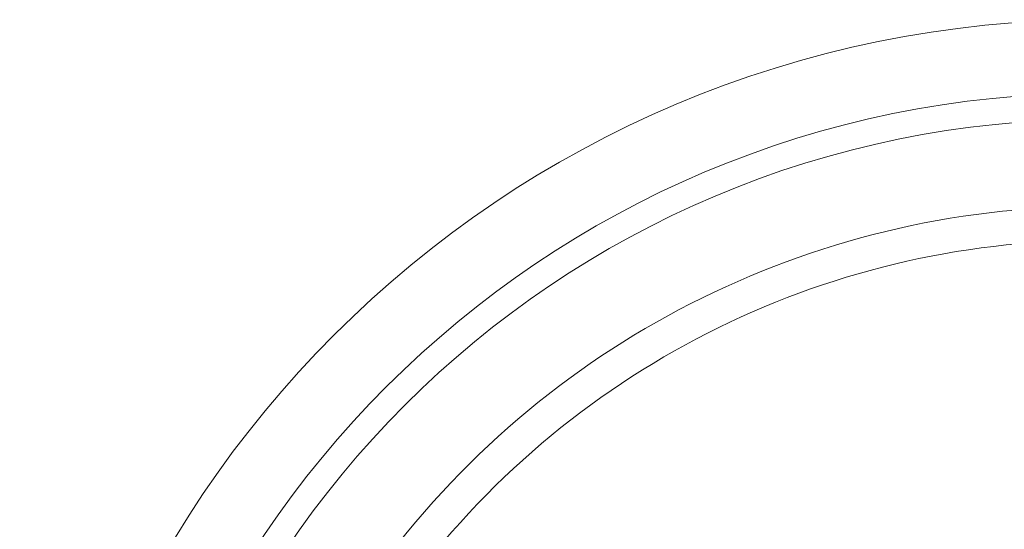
# Model space of a CAD drawing. Header units: millimetres. Extents: x 28 to 2257, y 19 to 785.
# Tile 11 of 55: x 835 to 1010, y 648 to 738. Entities that reach past the tile are written whole.
import ezdxf

# ---------------------------------------------------------------- set-up
doc = ezdxf.new("R2010")
doc.units = ezdxf.units.MM
doc.layers.add('1', color=7, linetype='Continuous', true_color=0xffffff)

msp = doc.modelspace()

# ---------------------------------------------------------------- linework, layer by layer
at = {"layer": '1', "color": 155, "linetype": 'Continuous', "lineweight": 18}
for radius in [191, 177.92, 173.28]:
    msp.add_circle((1026.05, 547.09), radius, dxfattribs=at)
for radius, start, end in [(157.8, 35.7786, 144.1527), (151.78, 36.0225, 143.9325)]:
    msp.add_arc((1026.05, 547.09), radius, start, end, dxfattribs=at)

doc.saveas('drawing.dxf')
